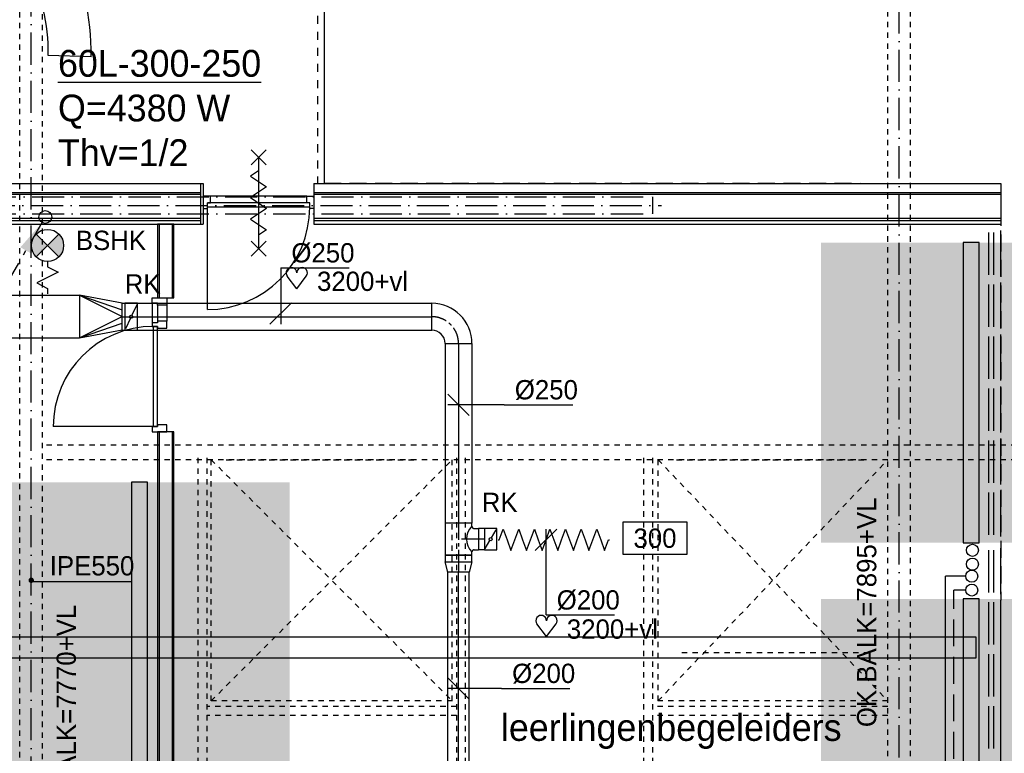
# Model space of a CAD drawing. Extents: x -41378 to 114803, y -24080 to 82188.
# Tile 40 of 137: x 20185 to 29372, y 18421 to 25264. Entities that reach past the tile are written whole.
import ezdxf
from ezdxf.enums import TextEntityAlignment as Align

# ---------------------------------------------------------------- set-up
doc = ezdxf.new("R2010")
doc.units = 0
doc.header["$LTSCALE"] = 50
for name, pattern in [('2322107', [2000, 1000, 1000]), ('2322108', [7, 5, -2]), ('2322134', [45, 40, -5]), ('CENTER2', [11.25, 7.5, -1.25, 1.25, -1.25]), ('CENTER4', [5, 3.125, -0.625, 0.625, -0.625]), ('DASHDOT', [9, 6, -1.5, 0, -1.5]), ('DASHED', [3, 1.5, -1.5]), ('DOT2', [1.25, 0, -1.25]), ('HIDDEN', [2, 1, -1]), ('HIDDEN2', [4.7625, 3.175, -1.5875]), ('LURETOUR', [6, 4, -2])]:
    doc.linetypes.add(name, pattern=pattern)
doc.layers.get('0').update_dxf_attribs({"linetype": 'CONTINUOUS'})
doc.layers.get('DEFPOINTS').update_dxf_attribs({"linetype": 'CONTINUOUS'})
for name, color, linetype in [('AL$7----_STRAMIEN', 1, 'DASHDOT'), ('AL22----_BINNENWAND', 7, 'CONTINUOUS'), ('AL23----_VLOEREN', 4, 'CONTINUOUS'), ('AL27----_DAKEN', 7, 'CONTINUOUS'), ('AL32----_BINNENKOZ', 7, 'CONTINUOUS'), ('AL32----_DRAAIR', 7, 'CONTINUOUS'), ('AL32----_DRAAIRICHTING', 1, 'CONTINUOUS'), ('AL34----_BALUSTRADES', 4, 'DASHED'), ('AL65----_BEVEILIGING', 7, 'CONTINUOUS'), ('BOUW', 8, 'CONTINUOUS'), ('KABELGGOOT1', 8, 'CONTINUOUS'), ('MV-BINNENKOZIJN', 1, 'CONTINUOUS'), ('WI561---', 1, 'CONTINUOUS'), ('WL531---', 4, 'CONTINUOUS'), ('WL561---', 4, 'CONTINUOUS'), ('WL561---_AANVOER', 4, 'CONTINUOUS'), ('WL561---_RETOUR', 4, 'CONTINUOUS'), ('WL570---', 3, 'CONTINUOUS'), ('WL570---_HARTLIJN', 7, 'CONTINUOUS'), ('WL570---_RETOUR', 3, 'CONTINUOUS'), ('WL570---_TOEVOER', 3, 'CONTINUOUS'), ('WM541---', 1, 'CONTINUOUS'), ('WM570---', 1, 'CONTINUOUS')]:
    doc.layers.add(name, color=color, linetype=linetype)
doc.layers.get('0').freeze()
doc.styles.add('BURO-018', font='BUROFONT.shx', dxfattribs={"height": 90})
doc.styles.add('BURO-025', font='BUROFONT.shx', dxfattribs={"height": 250})
doc.dimstyles.new('CEES', dxfattribs={"dimscale": 100, "dimtxt": 3, "dimasz": 3, "dimexe": 1, "dimexo": 1, "dimgap": 1.5, "dimtad": 0, "dimdec": 0, "dimzin": 0, "dimtxsty": 'BURO-018', "dimcen": -3, "dimdle": 1.25, "dimclrd": 1, "dimclre": 1, "dimclrt": 1, "dimazin": 3, "dimtfac": 0.75, "dimtdec": 0, "dimtofl": 0, "dimtmove": 0, "dimatfit": 3, "dimtvp": 1.5, "dimtolj": 1, "dimtzin": 0})

# ---------------------------------------------------------------- blocks, each defined once
blk = doc.blocks.new('2322401')
at = {"color": 0, "linetype": 'CONTINUOUS'}
for p, q in [((-0.5, 0.5, 1), (-0.5, 0.5)), ((-0.5, 0.5, 1), (-0.5, -0.5, 1)), ((0.5, 0.5, 1), (-0.5, 0.5, 1)), ((0.5, 0.5), (-0.5, 0.5)), ((-0.5, 0.5), (-0.5, -0.5)), ((0.5, 0.5, 1), (0.5, 0.5)), ((0.5, -0.5, 1), (0.5, 0.5, 1)), ((0.5, -0.5), (0.5, 0.5)), ((-0.5, -0.5, 1), (-0.5, -0.5)), ((-0.5, -0.5, 1), (0.5, -0.5, 1)), ((-0.5, -0.5), (0.5, -0.5)), ((0.5, -0.5, 1), (0.5, -0.5))]:
    blk.add_line(p, q, dxfattribs=at)
blk = doc.blocks.new('CVHATCH4')
at = {"color": 0, "linetype": 'DOT2'}
blk.add_lwpolyline([(-0.5, 0, 1, 1, 0), (0.5, 0, 1, 1, 0)], format="xyseb", dxfattribs=at)
blk = doc.blocks.new('LU-ORND')
at = {"color": 0, "linetype": 'CONTINUOUS'}
for p, q in [((-3, 1.5), (-3, -1.5)), ((3, 1.5), (-3, 1.5)), ((3, -1.5), (3, 1.5)), ((-3, -1.5), (3, -1.5))]:
    blk.add_line(p, q, dxfattribs=at)
blk = doc.blocks.new('LU-1D-K-FA')
at = {"color": 0, "linetype": 'CONTINUOUS'}
for p, q in [((-0.5, 125), (0.5, 125)), ((-0.5, -125), (0.5, -125))]:
    blk.add_line(p, q, dxfattribs=at)
at = {"layer": 'WL570---_HARTLIJN', "linetype": 'CENTER2'}
blk.add_line((-0.5, 0), (0.5, 0), dxfattribs=at)
blk = doc.blocks.new('LU-1D-KL-C874')
at = {"color": 0, "linetype": 'CONTINUOUS'}
for p, q in [((-58.2, 100), (-58.2, -100)), ((58.2, 100), (-58.2, 100)), ((58.2, -100), (58.2, 100)), ((50.9, 87.4), (7.3, 12.6)), ((-7.3, -12.6), (-50.9, -87.4)), ((-58.2, -100), (58.2, -100))]:
    blk.add_line(p, q, dxfattribs=at)
blk.add_circle((0, 0), 14.6, dxfattribs=at)
blk = doc.blocks.new('LU-1D-K-C8')
at = {"color": 0, "linetype": 'CONTINUOUS'}
for p, q in [((-0.5, 100), (0.5, 100)), ((-0.5, -100), (0.5, -100))]:
    blk.add_line(p, q, dxfattribs=at)
at = {"layer": 'WL570---_HARTLIJN', "linetype": 'CENTER2'}
blk.add_line((-0.5, 0), (0.5, 0), dxfattribs=at)
blk = doc.blocks.new('*U74', base_point=(24279.7, 21672.6))
at = {"layer": 'WM570---', "linetype": 'CONTINUOUS'}
for p, q in [((24180, 21772.3), (24379.4, 21572.9)), ((24704.7, 21672.6), (24179.7, 21672.6)), ((24704.7, 21672.6), (25344.7, 21672.6))]:
    blk.add_line(p, q, dxfattribs=at)
at = {"layer": 'WM570---', "linetype": 'CONTINUOUS', "style": 'BURO-018'}
blk.add_text('%%c250', height=180, dxfattribs=at).set_placement((24804.7, 21722.6))
blk = doc.blocks.new('*U75', base_point=(19190.8, 22493.6))
at = {"layer": 'WM570---', "linetype": 'CONTINUOUS'}
for p, q in [((19190.8, 22918.6), (19190.8, 22393.6)), ((19190.8, 22918.6), (19830.7, 22918.6)), ((19290.5, 22593.3), (19091.1, 22393.9))]:
    blk.add_line(p, q, dxfattribs=at)
at = {"layer": 'WM570---', "linetype": 'CONTINUOUS', "style": 'BURO-018'}
blk.add_text('%%c250', height=180, dxfattribs=at).set_placement((19290.8, 22968.6))
blk = doc.blocks.new('LU-1D-B--1-FA5AFA')
at = {"color": 0, "linetype": 'CONTINUOUS'}
for p, q in [((-250, -125), (-250, 125)), ((-125, -250), (125, -250))]:
    blk.add_line(p, q, dxfattribs=at)
for radius in [375, 125]:
    blk.add_arc((-250, -250), radius, 0, 90, dxfattribs=at)
at = {"layer": 'WL570---_HARTLIJN', "linetype": 'CENTER4'}
blk.add_arc((-250, -250), 250, 0, 90, dxfattribs=at)
blk = doc.blocks.new('*U80', base_point=(24731.7, 20419))
at = {"layer": 'WM570---', "linetype": 'CONTINUOUS'}
for p, q in [((24831.4, 20518.7), (24632, 20319.3)), ((24731.7, 19719), (24731.7, 20519)), ((24731.7, 19719), (25371.6, 19719))]:
    blk.add_line(p, q, dxfattribs=at)
at = {"layer": 'WM570---', "linetype": 'CONTINUOUS', "style": 'BURO-018'}
blk.add_text('%%c200', height=180, dxfattribs=at).set_placement((24831.7, 19769))
blk = doc.blocks.new('LU-1D-T-5A-FAC85A12CB9')
at = {"color": 0, "linetype": 'CONTINUOUS'}
for p, q in [((-100, 145), (-100, 185.3)), ((-100, 185.3), (100, 185.3)), ((100, 145), (100, 185.3)), ((-120, 125), (-150.3, 125)), ((-150.3, 125), (-150.3, -125)), ((150.3, 125), (120, 125)), ((150.3, -125), (150.3, 125)), ((-150.3, -125), (150.3, -125))]:
    blk.add_line(p, q, dxfattribs=at)
at = {"color": 0, "linetype": 'CONTINUOUS', "flags": 128}
for points in [[(-120, 125, 0.02182), (-117.8, 125.1, 0.037214), (-116.5, 125.3, 0.006436), (-113.9, 126, 0.02182), (-113.2, 126.2, 0.02182), (-111.5, 126.9, 0.02182), (-110, 127.7, 0.02182), (-108.5, 128.6, 0.02182), (-107.1, 129.7, 0.02182), (-105.9, 130.9, 0.02182), (-104.7, 132.1, 0.02182), (-103.6, 133.5, 0.02182), (-102.7, 135, 0.02182), (-101.9, 136.5, 0.02182), (-101.2, 138.2, 0.02182), (-101, 138.9, 0.006436), (-100.3, 141.5, 0.037214), (-100.1, 142.8, 0.02182), (-100, 145)], [(100, 145, 0.02182), (100.1, 142.8, 0.037214), (100.3, 141.5, 0.006436), (101, 138.9, 0.02182), (101.2, 138.2, 0.02182), (101.9, 136.5, 0.02182), (102.7, 135, 0.02182), (103.6, 133.5, 0.02182), (104.7, 132.1, 0.02182), (105.9, 130.9, 0.02182), (107.1, 129.7, 0.02182), (108.5, 128.6, 0.02182), (110, 127.7, 0.02182), (111.5, 126.9, 0.02182), (113.2, 126.2, 0.02182), (113.9, 126, 0.006436), (116.5, 125.3, 0.037214), (117.8, 125.1, 0.02182), (120, 125)]]:
    blk.add_lwpolyline(points, format="xyb", dxfattribs=at)
at = {"color": 0, "linetype": 'CONTINUOUS'}
blk.add_arc((0, 245), 169.7, 225, 315, dxfattribs=at)
at = {"layer": 'WL570---_HARTLIJN', "linetype": 'CENTER4'}
for p, q in [((0, 185.3), (0, 0)), ((-150.3, 0), (150.3, 0))]:
    blk.add_line(p, q, dxfattribs=at)
blk = doc.blocks.new('LU-1D-VCH-FAC8633C')
at = {"color": 0, "linetype": 'CONTINUOUS'}
for p, q in [((60, 125), (0, 125)), ((0, 125), (0, -125)), ((60, 125), (159.1, 100)), ((60, -125), (60, 125)), ((159.1, 100), (159.1, -100)), ((0, -125), (60, -125)), ((159.1, -100), (60, -125))]:
    blk.add_line(p, q, dxfattribs=at)
at = {"layer": 'WL570---_HARTLIJN', "linetype": 'CENTER4'}
blk.add_line((0, 0), (159.1, 0), dxfattribs=at)
blk = doc.blocks.new('*U83', base_point=(24279.7, 19027))
at = {"layer": 'WM570---', "linetype": 'CONTINUOUS'}
for p, q in [((24180, 19126.7), (24379.4, 18927.3)), ((24679.7, 19027), (24179.7, 19027)), ((24679.7, 19027), (25319.7, 19027))]:
    blk.add_line(p, q, dxfattribs=at)
at = {"layer": 'WM570---', "linetype": 'CONTINUOUS', "style": 'BURO-018'}
blk.add_text('%%c200', height=180, dxfattribs=at).set_placement((24779.7, 19077))
blk = doc.blocks.new('LU-1D-KL1-FA77')
at = {"color": 0, "linetype": 'CONTINUOUS'}
for p, q in [((-59.5, 125), (-59.5, -125)), ((59.5, 125), (-59.5, 125)), ((53.1, 111.6), (6.4, 13.4)), ((59.5, -125), (59.5, 125)), ((-6.4, -13.4), (-53.1, -111.6)), ((-59.5, -125), (59.5, -125))]:
    blk.add_line(p, q, dxfattribs=at)
blk.add_circle((0, 0), 14.9, dxfattribs=at)
blk = doc.blocks.new('LU-1D-F-C840E')
at = {"color": 0, "linetype": 'CONTINUOUS'}
for p, q in [((-509.6, 0), (-473.2, 100)), ((-473.2, 100), (-436.8, 0)), ((-364, 0), (-327.6, 100)), ((-327.6, 100), (-291.2, 0)), ((-218.4, 0), (-182, 100)), ((-182, 100), (-145.6, 0)), ((-72.8, 0), (-36.4, 100)), ((-36.4, 100), (0, 0)), ((72.8, 0), (109.2, 100)), ((109.2, 100), (145.6, 0)), ((218.4, 0), (254.8, 100)), ((254.8, 100), (291.2, 0)), ((364, 0), (400.4, 100)), ((400.4, 100), (436.8, 0)), ((-519.3, 0), (-509.6, 0)), ((-436.8, 0), (-400.4, -100)), ((-400.4, -100), (-364, 0)), ((-291.2, 0), (-254.8, -100)), ((-254.8, -100), (-218.4, 0)), ((-145.6, 0), (-109.2, -100)), ((-109.2, -100), (-72.8, 0)), ((0, 0), (36.4, -100)), ((36.4, -100), (72.8, 0)), ((145.6, 0), (182, -100)), ((182, -100), (218.4, 0)), ((291.2, 0), (327.6, -100)), ((327.6, -100), (364, 0)), ((436.8, 0), (473.2, -100)), ((473.2, -100), (509.6, 0)), ((509.6, 0), (519.3, 0))]:
    blk.add_line(p, q, dxfattribs=at)
blk = doc.blocks.new('A$C5AB06988')
at = {"color": 2, "linetype": 'CONTINUOUS'}
for p, q in [((256.1, 556.1), (43.9, 343.9)), ((43.9, 556.1), (256.1, 343.9)), ((150, 300), (150, 250)), ((250, 200), (50, 100)), ((150, 250), (250, 200)), ((50, 100), (150, 50)), ((150, 50), (150, 0))]:
    blk.add_line(p, q, dxfattribs=at)
at = {"color": 2, "linetype": 'CONTINUOUS', "const_width": 150}
for points in [[(97, 397, -0.414214), (97, 503, -1)], [(203, 397, 0.414214), (203, 503, 1)]]:
    blk.add_lwpolyline(points, format="xyb", dxfattribs=at)
at = {"color": 2, "linetype": 'CONTINUOUS'}
blk.add_circle((150, 450), 150, dxfattribs=at)
blk = doc.blocks.new('LDV4109')
at = {"color": 0, "linetype": 'CONTINUOUS'}
for p, q in [((-1.125, -1.949), (-0.25, -0.433)), ((-1.688, -2.923), (-1.5, -2.598)), ((-3, -5.196), (-2.063, -3.572)), ((-3.563, -6.17), (-3.375, -5.846)), ((-4.875, -8.444), (-3.938, -6.82)), ((-5.438, -9.418), (-5.25, -9.093)), ((-6.75, -11.691), (-5.813, -10.068))]:
    blk.add_line(p, q, dxfattribs=at)
blk.add_lwpolyline([(-0.25, -0.433, 0, 1, 0), (-1.5, -2.598, 1, 1, 0)], format="xyseb", dxfattribs=at)
blk.add_circle((0, 0), 0.5, dxfattribs=at)
blk = doc.blocks.new('HART')
at = {"color": 1}
for q in [(-39.7, 52.4), (39.7, 52.4)]:
    blk.add_line((0, 0), q, dxfattribs=at)
for centre, start, end in [((-22.1, 65.7), 0, 217.1867), ((22.1, 65.7), 322.8133, 180)]:
    blk.add_arc(centre, 22.1, start, end, dxfattribs=at)
blk = doc.blocks.new('CVRINFO2')
at = {"color": 0, "linetype": 'CONTINUOUS', "style": 'BURO-025'}
for tag, p in [('CV_TEXT125', (0, 0)), ('CV_TEXT225', (0, -4.167)), ('CV_TEXT325', (0, -8.333)), ('CV_TEXT425', (0, -12.5))]:
    blk.add_attdef(tag, p, '', height=2.5, dxfattribs=at)
blk = doc.blocks.new('LU-2D-K-190')
at = {"color": 0, "linetype": 'CONTINUOUS'}
for p, q in [((-0.5, 200), (0.5, 200)), ((-0.5, -200), (0.5, -200))]:
    blk.add_line(p, q, dxfattribs=at)
blk = doc.blocks.new('LU-2D-VR-190FA190')
at = {"color": 0, "linetype": 'CONTINUOUS'}
for p, q in [((0, 200), (0, -200)), ((400, 125), (0, 200)), ((0, 200), (400, 62.5)), ((0, 200), (400, 0)), ((400, -125), (400, 125)), ((0, -200), (400, 0)), ((0, -200), (400, -62.5)), ((0, -200), (400, -125))]:
    blk.add_line(p, q, dxfattribs=at)
blk = doc.blocks.new('*D498')
at = {"color": 1, "linetype": 'BYBLOCK'}
for p, q in [((19291.4, 20903), (18991.4, 20903)), ((19591.4, 20873.5), (19591.4, 20803)), ((20291.5, 20873.5), (20291.5, 20803)), ((20591.5, 20903), (20891.5, 20903))]:
    blk.add_line(p, q, dxfattribs=at)
for points in [[(19291.4, 20953), (19291.4, 20853), (19591.4, 20903)], [(20591.5, 20953), (20591.5, 20853), (20291.5, 20903)]]:
    blk.add_solid(points, dxfattribs=at)
at = {"layer": 'DEFPOINTS', "color": 0, "linetype": 'BYBLOCK'}
for p in [(19591.4, 20973.5), (20291.5, 20973.5), (20291.5, 20903)]:
    blk.add_point(p, dxfattribs=at)
at = {"color": 1, "linetype": 'BYBLOCK', "insert": (19941.4, 21173.1), "char_height": 180, "attachment_point": 5, "style": 'BURO-018'}
blk.add_mtext('\\A1;700', dxfattribs=at)

msp = doc.modelspace()

# ---------------------------------------------------------------- linework, layer by layer
at = {"layer": 'AL$7----_STRAMIEN'}
for points in [[(20291, 10891), (20291, 48830.7)], [(28391, 10731.1), (28391, 48830.7)]]:
    msp.add_lwpolyline(points, dxfattribs=at)
at = {"layer": 'AL22----_BINNENWAND', "color": 8}
for p, q in [((21472, 23357.3), (21472, 22669.5)), ((21622, 23357.3), (21472, 23357.3)), ((21622, 22669.5), (21622, 23357.3)), ((21472, 22669.5), (21622, 22669.5)), ((21472, 21418.5), (21472, 17702.3)), ((21622, 21418.5), (21472, 21418.5)), ((21622, 17702.3), (21622, 21418.5))]:
    msp.add_line(p, q, dxfattribs=at)
at = {"layer": 'AL22----_BINNENWAND', "color": 8, "linetype": 'CONTINUOUS'}
for p, q in [((21487, 23357.3), (21487, 22669.5)), ((21607, 23357.3), (21607, 22669.5)), ((21487, 21418.5), (21487, 17702.3)), ((21607, 21418.5), (21607, 17702.3))]:
    msp.add_line(p, q, dxfattribs=at)
at = {"layer": 'AL23----_VLOEREN', "color": 8}
msp.add_line((23025.3, 25820), (23025.4, 23737.3), dxfattribs=at)
at = {"layer": 'AL27----_DAKEN', "color": 8, "linetype": 'HIDDEN'}
for p, q in [((21971.4, 18909.8), (24221.4, 21159.8)), ((21971.4, 21159.8), (24221.4, 18909.8)), ((21971.4, 18909.8), (21971.4, 21159.8)), ((22111.9, 21159.8), (23911.9, 21159.8)), ((26140.6, 18909.8), (28285.4, 21159.8)), ((26141.4, 21159.8), (28285.4, 18909.8)), ((26311.9, 21159.8), (28111.9, 21159.8)), ((28111.9, 19359.8), (26311.9, 19359.8)), ((24222.2, 18909.8), (21971.4, 18909.8))]:
    msp.add_line(p, q, dxfattribs=at)
for points in [[(24221.4, 18909.8), (24221.4, 21159.8)], [(26141.4, 18909.8), (26141.4, 21159.8)], [(28285.4, 18909.8), (26140.6, 18909.8)]]:
    msp.add_lwpolyline(points, dxfattribs=at)
at = {"layer": 'AL32----_BINNENKOZ', "color": 8}
for p, q in [((23025.3, 25820), (23025.4, 23739.2)), ((20850.9, 24917.9), (20451.1, 24930.9)), ((17985, 23737.3), (21897.1, 23737.3)), ((21872.1, 23737.3), (21872.1, 23357.3)), ((21897.1, 23737.3), (21897.1, 23357.3)), ((22931.1, 23737.3), (22931.1, 23357.3)), ((22931.1, 23737.3), (29340.8, 23737.3)), ((29340.8, 23737.3), (29340.8, 23357.3)), ((17985, 23652.3), (21872.1, 23652.3)), ((17985, 23637.3), (21872.1, 23637.3)), ((21964.1, 23617.3), (21897.1, 23617.3)), ((21897.1, 23617.3), (21897.1, 23547.3)), ((21964.1, 23554.3), (21964.1, 23617.3)), ((22864.1, 23554.3), (22864.1, 23617.3)), ((22864.1, 23617.3), (22931.1, 23617.3)), ((22931.1, 23652.3), (29340.8, 23652.3)), ((22931.1, 23637.3), (29340.8, 23637.3)), ((22931.1, 23617.3), (22931.1, 23547.3)), ((21897.1, 23547.3), (21897.1, 23547.3)), ((21897.1, 23547.3), (21897.1, 23503.3)), ((22891.1, 23554.3), (21937.1, 23554.3)), ((21937.1, 23503.3), (21937.1, 23554.3)), ((21937.1, 23554.3), (21964.1, 23554.3)), ((22891.1, 23554.3), (22864.1, 23554.3)), ((22891.1, 23503.3), (22891.1, 23554.3)), ((22931.1, 23547.3), (22931.1, 23547.3)), ((22931.1, 23547.3), (22931.1, 23503.3)), ((21897.1, 23503.3), (21937.1, 23503.3)), ((22891.1, 23514.3), (21937.1, 23514.3)), ((22931.1, 23503.3), (22891.1, 23503.3)), ((17985, 23412.3), (21872.1, 23412.3)), ((17985, 23392.3), (21872.1, 23392.3)), ((17985, 23357.3), (21897.1, 23357.3)), ((22931.1, 23412.3), (29340.8, 23412.3)), ((22931.1, 23392.3), (29340.8, 23392.3)), ((22931.1, 23357.3), (29340.8, 23357.3)), ((29226.8, 22885.3), (29226.8, 23280.3)), ((29273.8, 22885.3), (29273.8, 23280.3)), ((29340.8, 22868.3), (29340.8, 23297.3)), ((29226.8, 22400.3), (29226.8, 22795.3)), ((29273.8, 22400.3), (29273.8, 22795.3)), ((29340.8, 22383.3), (29340.8, 22812.3)), ((21420.5, 22619.5), (21420.5, 22669.5)), ((21420.5, 22669.5), (21559.5, 22669.5)), ((21420.5, 22619.5), (21420.5, 22435.5)), ((21471.5, 22619.5), (21420.5, 22619.5)), ((21471.5, 22602.5), (21471.5, 22619.5)), ((21471.5, 22602.5), (21471.5, 22452.5)), ((21559.5, 22602.5), (21471.5, 22602.5)), ((21559.5, 22669.5), (21559.5, 22602.5)), ((21559.5, 22602.5), (21559.5, 22452.5)), ((21420.5, 22435.5), (21420.5, 22402.5)), ((21471.5, 22435.5), (21420.5, 22435.5)), ((21420.5, 22435.5), (21420.5, 22402.5)), ((21559.5, 22452.5), (21471.5, 22452.5)), ((21471.5, 22452.5), (21471.5, 22435.5)), ((21559.5, 22385.5), (21559.5, 22452.5)), ((21420.5, 22402.5), (21471.5, 22402.5)), ((21471.5, 22402.5), (21431.5, 22402.5)), ((21431.5, 22402.5), (21431.5, 21468.5)), ((21471.5, 22402.5), (21471.5, 22385.5)), ((21471.5, 21468.5), (21471.5, 22402.5)), ((21471.5, 22385.5), (21559.5, 22385.5)), ((29340.8, 21898.3), (29340.8, 22327.3)), ((29226.8, 21915.3), (29226.8, 22310.3)), ((29273.8, 21915.3), (29273.8, 22310.3)), ((29226.8, 21430.3), (29226.8, 21825.3)), ((29273.8, 21430.3), (29273.8, 21825.3)), ((29340.8, 21413.3), (29340.8, 21842.3)), ((21471.5, 21468.5), (21420.5, 21468.5)), ((21420.5, 21468.5), (21420.5, 21418.5)), ((21420.5, 21418.5), (21559.5, 21418.5)), ((21431.5, 21468.5), (21471.5, 21468.5)), ((21471.5, 21485.5), (21471.5, 21468.5)), ((21559.5, 21485.5), (21471.5, 21485.5)), ((21559.5, 21418.5), (21559.5, 21485.5)), ((29226.8, 20945.3), (29226.8, 21340.3)), ((29273.8, 20945.3), (29273.8, 21340.3)), ((29340.8, 20928.3), (29340.8, 21357.3)), ((29226.8, 20460.3), (29226.8, 20855.3)), ((29273.8, 20460.3), (29273.8, 20855.3)), ((29340.8, 20443.3), (29340.8, 20872.3)), ((29226.8, 19921.3), (29226.8, 20316.3)), ((29273.8, 19921.3), (29273.8, 20316.3)), ((29340.8, 19904.3), (29340.8, 20333.3)), ((29340.8, 19419.3), (29340.8, 19848.3)), ((29226.8, 19436.3), (29226.8, 19831.3)), ((29273.8, 19436.3), (29273.8, 19831.3)), ((29226.8, 18951.3), (29226.8, 19346.3)), ((29273.8, 18951.3), (29273.8, 19346.3)), ((29340.8, 18934.3), (29340.8, 19363.3)), ((29226.8, 18466.3), (29226.8, 18861.3)), ((29273.8, 18466.3), (29273.8, 18861.3)), ((29340.8, 18449.3), (29340.8, 18878.3))]:
    msp.add_line(p, q, dxfattribs=at)
at = {"layer": 'AL32----_BINNENKOZ', "color": 8, "linetype": 'HIDDEN2'}
for p, q in [((23025.4, 23739.2), (29340.8, 23737.3)), ((29340.8, 23737.3), (29333.8, 14112.5))]:
    msp.add_line(p, q, dxfattribs=at)
at = {"layer": 'AL32----_BINNENKOZ', "color": 8, "linetype": 'DASHDOT'}
for p, q in [((17149.8, 23612.3), (26088.2, 23612.3)), ((26088.2, 23612.3), (26088.2, 23452.3)), ((18939.5, 23532.3), (26174.8, 23532.3)), ((17149.8, 23452.3), (26088.2, 23452.3))]:
    msp.add_line(p, q, dxfattribs=at)
at = {"layer": 'AL32----_BINNENKOZ', "color": 8, "linetype": 'CONTINUOUS'}
msp.add_line((22864.1, 23617.3), (21964.1, 23617.3), dxfattribs=at)
at = {"layer": 'AL32----_BINNENKOZ', "color": 8}
for radius in [1900, 1500]:
    msp.add_arc((18951.9, 24979.8), radius, 358.13367, 195.27793, dxfattribs=at)
at = {"layer": 'AL32----_DRAAIR', "color": 8}
msp.add_line((21937.1, 22560.3), (21937.1, 23514.3), dxfattribs=at)
msp.add_arc((21937.1, 23514.3), 954, 270, 360, dxfattribs=at)
at = {"layer": 'AL32----_DRAAIRICHTING', "color": 8}
msp.add_line((21431.5, 21468.5), (20497.5, 21468.5), dxfattribs=at)
msp.add_arc((21431.5, 21468.5), 934, 90, 180, dxfattribs=at)
at = {"layer": 'AL34----_BALUSTRADES', "color": 8}
msp.add_line((22963.1, 25901.5), (22963.1, 23737.3), dxfattribs=at)
at = {"layer": 'AL65----_BEVEILIGING', "color": 8, "linetype": 'CONTINUOUS'}
for points in [[(22344.1, 24049.3), (22484.1, 23909.3)], [(22484.1, 24049.3), (22344.1, 23909.3)], [(22414.1, 23979.3), (22414.1, 23129.3)], [(22414.1, 23854.3), (22339.1, 23804.3), (22489.1, 23704.3), (22414.1, 23654.3)], [(22414.1, 23654.3), (22339.1, 23604.3), (22489.1, 23504.3), (22414.1, 23454.3)], [(22414.1, 23454.3), (22339.1, 23404.3), (22489.1, 23304.3), (22414.1, 23254.3)], [(22344.1, 23199.3), (22484.1, 23059.3)], [(22484.1, 23199.3), (22344.1, 23059.3)]]:
    msp.add_lwpolyline(points, dxfattribs=at)
at = {"layer": 'KABELGGOOT1'}
for p, q in [((14513.7, 19507.7), (29105.2, 19507.7)), ((29105.2, 19507.7), (29105.2, 19307.7)), ((29105.2, 19307.7), (17145.7, 19307.7))]:
    msp.add_line(p, q, dxfattribs=at)
at = {"layer": 'MV-BINNENKOZIJN', "color": 2, "linetype": 'HIDDEN'}
for p, q in [((45386, 21294.8), (20396.4, 21294.8)), ((45386, 21159.8), (20396.4, 21159.8))]:
    msp.add_line(p, q, dxfattribs=at)
at = {"layer": 'MV-BINNENKOZIJN'}
msp.add_line((20292.5, 20024.1), (21227.1, 20024.7), dxfattribs=at)
at = {"layer": 'MV-BINNENKOZIJN', "color": 2, "linetype": 'HIDDEN'}
for points in [[(20186.4, 13483.5), (20186.4, 37533.4)], [(20396.4, 13466.5), (20396.4, 37533.4)], [(28285.4, 13493.5), (28285.4, 37533.4)], [(28495.4, 13493.5), (28495.4, 37533.4)], [(21848.2, 21178.4), (21848.2, 15894.8)], [(21930.4, 21178.4), (21930.4, 15894.8)], [(24259.7, 21178.4), (24259.7, 15894.8)], [(24341.9, 21178.4), (24341.9, 15894.8)], [(26006.6, 21178.4), (26006.6, 15894.8)], [(26088.9, 21178.4), (26088.9, 15894.8)], [(24259.7, 18857), (21930.4, 18857)], [(28285.4, 18857), (26107.9, 18857)], [(24259.7, 18774.8), (21930.4, 18774.8)], [(28285.4, 18774.8), (26107.9, 18774.8)]]:
    msp.add_lwpolyline(points, dxfattribs=at)
at = {"layer": 'MV-BINNENKOZIJN', "const_width": 25}
msp.add_lwpolyline([(20280.2, 20035.1, 1), (20305.2, 20035.1, 1)], format="xyb", close=True, dxfattribs=at)
at = {"layer": 'WL561---', "color": 1}
for centre in [(29074.5, 20314.7), (29074.5, 20185), (29068.4, 20073.9), (29068.4, 19944.2)]:
    msp.add_circle(centre, 56.2, dxfattribs=at)
at = {"layer": 'WL561---_AANVOER', "linetype": '2322107'}
msp.add_line((28824.7, 14595.2), (28824.7, 20075), dxfattribs=at)
at = {"layer": 'WL561---_RETOUR', "linetype": '2322108'}
for p, q in [((29008.4, 20075), (28824.7, 20075)), ((28899.7, 14520.2), (28899.7, 19944.2)), ((29012.1, 19944.2), (28899.7, 19944.2))]:
    msp.add_line(p, q, dxfattribs=at)

# ---------------------------------------------------------------- block references
at = {"layer": 'WI561---'}
ref = msp.add_blockref('CVRINFO2', (20542.5, 24731.9), dxfattribs=dict(at, xscale=100, yscale=100, zscale=100))
ref.add_attrib('CV_TEXT125', '%%u60L-300-250', (20542.5, 24731.9), dxfattribs={"layer": '0', "color": 2, "linetype": 'CONTINUOUS', "height": 250, "style": 'BURO-025'})
ref.add_attrib('CV_TEXT225', 'Q=4380 W', (20542.5, 24315.2), dxfattribs={"layer": '0', "color": 2, "linetype": 'CONTINUOUS', "height": 250, "style": 'BURO-025'})
ref.add_attrib('CV_TEXT325', 'Thv=1/2', (20542.5, 23898.6), dxfattribs={"layer": '0', "color": 2, "linetype": 'CONTINUOUS', "height": 250, "style": 'BURO-025'})
at = {"layer": 'WL531---', "color": 2, "xscale": 120, "yscale": 120, "zscale": 120}
msp.add_blockref('LDV4109', (20423.7, 23423), dxfattribs=at)
at = {"layer": 'WL531---'}
msp.add_blockref('A$C5AB06988', (20295.1, 22708.3), dxfattribs=at)
at = {"layer": 'WL561---', "xscale": 2800, "yscale": 150, "rotation": 270.0000000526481}
for name, p, zscale in [('CVHATCH4', (29063, 21785.2), 2800), ('2322401', (29063, 21785.2), 900), ('CVHATCH4', (21304, 19549.9), 2800), ('CVHATCH4', (29063, 18461.4), 2800), ('2322401', (21304, 19549.9), 900), ('2322401', (29063, 18461.4), 900)]:
    msp.add_blockref(name, p, dxfattribs=dict(at, zscale=zscale))
at = {"layer": 'WL570---_RETOUR', "linetype": 'LURETOUR', "xscale": 2894.134241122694}
msp.add_blockref('LU-1D-K-FA', (22582.7, 22493.6), dxfattribs=at)
at = {"layer": 'WL570---_RETOUR', "linetype": 'CONTINUOUS'}
msp.add_blockref('LU-1D-KL1-FA77', (21225.5, 22493.6), dxfattribs=at)
at = {"layer": 'WL570---_RETOUR', "linetype": 'LURETOUR'}
for name, p in [('LU-1D-B--1-FA5AFA', (24279.7, 22493.6)), ('LU-1D-F-C840E', (25169.1, 20412.4))]:
    msp.add_blockref(name, p, dxfattribs=at)
for name, p, xscale, rotation in [('LU-1D-K-FA', (24279.7, 21406.5), 1674.287596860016, 270), ('LU-1D-K-C8', (24493.6, 20419), 57.13541692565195, 180), ('LU-1D-K-C8', (24279.7, 18598.5), 3022.304934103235, 90)]:
    msp.add_blockref(name, p, dxfattribs=dict(at, xscale=xscale, rotation=rotation))
at = {"layer": 'WL570---_RETOUR', "linetype": 'LURETOUR', "rotation": 270}
for name, p in [('LU-1D-T-5A-FAC85A12CB9', (24279.7, 20419)), ('LU-1D-VCH-FAC8633C', (24279.7, 20268.7))]:
    msp.add_blockref(name, p, dxfattribs=at)
at = {"layer": 'WL570---_RETOUR', "linetype": 'CONTINUOUS', "rotation": 180}
msp.add_blockref('LU-1D-KL-C874', (24580.4, 20419), dxfattribs=at)
at = {"layer": 'WL570---_TOEVOER', "linetype": 'CONTINUOUS', "xscale": 1104.231537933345}
msp.add_blockref('LU-2D-K-190', (20190.5, 22495.3), dxfattribs=at)
at = {"layer": 'WL570---_TOEVOER', "linetype": 'CONTINUOUS'}
msp.add_blockref('LU-2D-VR-190FA190', (20742.6, 22495.3), dxfattribs=at)
at = {"layer": 'WM570---'}
for name, p in [('*U75', (22620.2, 22524.9)), ('*U74', (24279.7, 21672.6)), ('*U80', (25095.9, 20412)), ('*U83', (24279.7, 19027))]:
    msp.add_blockref(name, p, dxfattribs=at)
at = {"layer": 'WM570---', "xscale": 2.25, "yscale": 2.25, "zscale": 2.25}
for p in [(22770, 22754.1), (25100.7, 19510.4)]:
    msp.add_blockref('HART', p, dxfattribs=at)
at = {"layer": 'WM570---', "color": 1}
ref = msp.add_blockref('LU-ORND', (26112.7, 20427.6), dxfattribs=dict(at, xscale=100, yscale=100, zscale=100))
ref.add_attrib('LU_TEXT1', '300', dxfattribs={"layer": '0', "color": 1, "linetype": 'CONTINUOUS', "height": 180, "style": 'BURO-018'}).set_placement((26112.7, 20427.6), align=Align.MIDDLE)

# ---------------------------------------------------------------- texts
at = {"layer": 'BOUW', "color": 1, "style": 'BURO-018'}
for s, p in [('RK', (24496.8, 20671.8)), ('IPE550', (20465.4, 20080.4))]:
    msp.add_text(s, height=180, dxfattribs=at).set_placement(p)
for s, p in [('OK.BALK=7895+VL', (28177.5, 18665.6)), ('OK.BALK=7770+VL', (20709.5, 17665.5))]:
    msp.add_text(s, height=180, rotation=90, dxfattribs=at).set_placement(p)
at = {"layer": 'BOUW', "style": 'BURO-025'}
msp.add_text('leerlingenbegeleiders', height=250, dxfattribs=at).set_placement((24675.3, 18537.1))
at = {"layer": 'WL531---', "color": 1, "style": 'BURO-018'}
msp.add_text('BSHK', height=180, dxfattribs=at).set_placement((20709.2, 23115.8))
at = {"layer": 'WL570---', "color": 1, "style": 'BURO-018'}
msp.add_text('RK', height=180, dxfattribs=at).set_placement((21165.2, 22709))
at = {"layer": 'WM570---', "color": 1, "style": 'BURO-018'}
for p in [(22959.4, 22734), (25290.1, 19490.3)]:
    msp.add_text('3200+vl', height=180, dxfattribs=at).set_placement(p)

# ---------------------------------------------------------------- dimensions: what is measured, and where the dimension line sits
at = {"layer": 'WM541---', "linetype": '2322134'}
dim = msp.add_linear_dim(base=(20291.5, 20903), p1=(19591.4, 20973.5), p2=(20291.5, 20973.5), dimstyle='CEES', dxfattribs=at)
dim.commit()
dim.dimension.update_dxf_attribs({"geometry": '*D498', "text_midpoint": (19941.4, 21173.1)})

doc.saveas('drawing.dxf')
